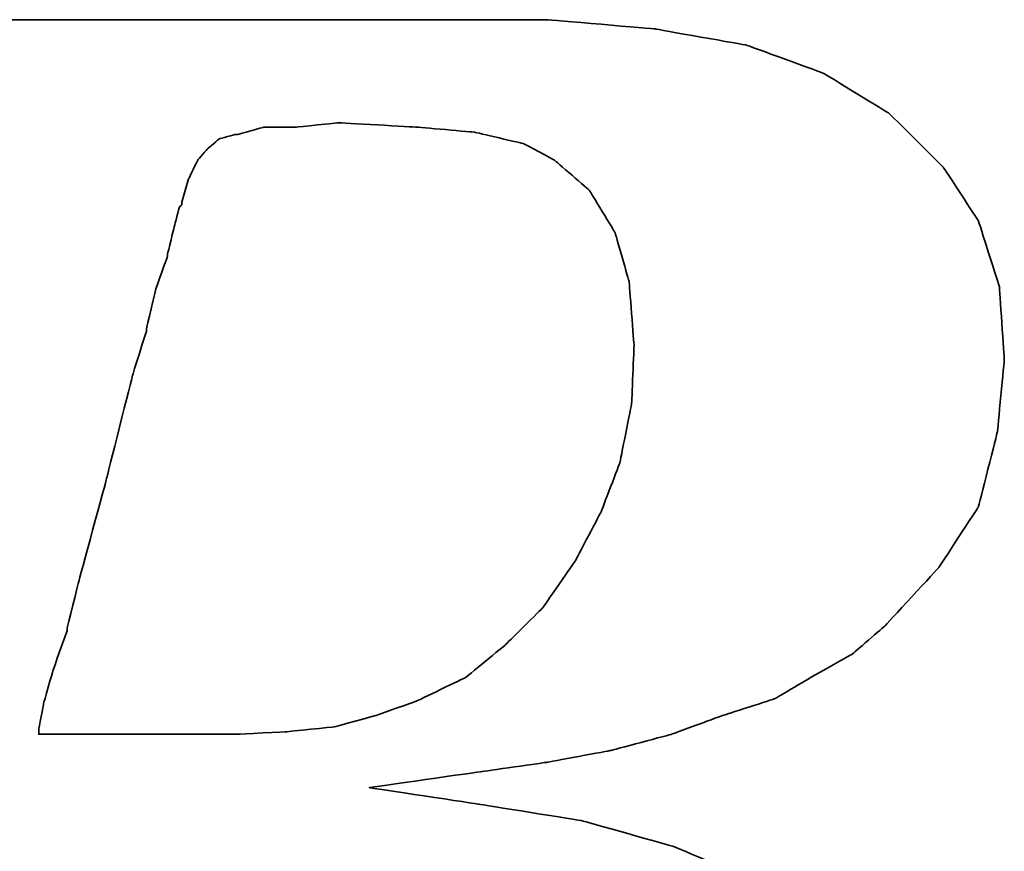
# Model space of a CAD drawing. Header units: millimetres. Extents: x 399 to 568, y 443 to 549.
# Tile 33 of 49: x 533 to 533.949, y 507.042 to 507.844. Entities that reach past the tile are written whole.
import ezdxf

# ---------------------------------------------------------------- set-up
doc = ezdxf.new("R2010")
doc.units = ezdxf.units.MM
doc.header["$LTSCALE"] = 0.1
doc.layers.add('DIM', color=4, linetype='CONTINUOUS')
doc.layers.add('layer 1', color=7, linetype='CONTINUOUS')

# ---------------------------------------------------------------- blocks, each defined once
blk = doc.blocks.new('TBI MOTION logo(完整正式版)')
at = {"layer": 'layer 1', "color": 22, "lineweight": 35}
for points, knots in [([(-64.65375, -6.86375), (-64.65375, -6.86375), (-64.84375, -7.29625), (-64.84375, -7.29625), (-64.84375, -7.29625), (-64.84375, -7.29625), (-64.86875, -7.34375), (-64.86875, -7.34375), (-64.86875, -7.34375), (-64.86875, -7.34375), (-64.86875, -7.36875), (-64.86875, -7.36875), (-64.86875, -7.36875), (-64.86875, -7.36875), (-65.15375, -7.65375), (-65.15375, -7.65375), (-65.15375, -7.65375), (-65.15375, -7.65375), (-65.17875, -7.65375), (-65.17875, -7.65375), (-65.17875, -7.65375), (-65.17875, -7.65375), (-65.20375, -7.67875), (-65.20375, -7.67875), (-65.20375, -7.67875), (-65.20375, -7.67875), (-65.58875, -7.87125), (-65.58875, -7.87125), (-65.58875, -7.87125), (-65.58875, -7.87125), (-65.63375, -7.87125), (-65.63375, -7.87125), (-65.63375, -7.87125), (-65.63375, -7.87125), (-65.65875, -7.89375), (-65.65875, -7.89375), (-65.65875, -7.89375), (-65.65875, -7.89375), (-66.09375, -7.94375), (-66.09375, -7.94375), (-66.09375, -7.94375), (-66.09375, -7.94375), (-66.11375, -7.94375), (-66.11375, -7.94375), (-66.11375, -7.94375), (-66.11375, -7.94375), (-66.16375, -7.94375), (-66.16375, -7.94375), (-66.16375, -7.94375), (-66.16375, -7.94375), (-66.30875, -7.94375), (-66.30875, -7.94375), (-66.30875, -7.94375), (-66.30875, -7.94375), (-66.69375, -7.94375), (-66.69375, -7.94375), (-66.69375, -7.94375), (-66.69375, -7.94375), (-67.07375, -7.94375), (-67.07375, -7.94375), (-67.07375, -7.94375), (-67.07375, -7.94375), (-67.12375, -7.94375), (-67.12375, -7.94375), (-67.12375, -7.94375), (-67.12375, -7.94375), (-67.12375, -7.96625), (-67.12375, -7.96625), (-67.12375, -7.96625), (-67.12375, -7.96625), (-67.14875, -7.99125), (-67.14875, -7.99125), (-67.14875, -7.99125), (-67.14875, -7.99125), (-67.24375, -8.34875), (-67.24375, -8.34875), (-67.24375, -8.34875), (-67.24375, -8.34875), (-67.31375, -8.68625), (-67.31375, -8.68625), (-67.31375, -8.68625), (-67.31375, -8.68625), (-67.26875, -8.68625), (-67.26875, -8.68625), (-67.26875, -8.68625), (-67.26875, -8.68625), (-67.07375, -8.68625), (-67.07375, -8.68625), (-67.07375, -8.68625), (-67.07375, -8.68625), (-66.54875, -8.68625), (-66.54875, -8.68625), (-66.54875, -8.68625), (-66.54875, -8.68625), (-65.82625, -8.68625), (-65.82625, -8.68625), (-65.82625, -8.68625), (-65.82625, -8.68625), (-65.01375, -8.68625), (-65.01375, -8.68625), (-65.01375, -8.68625), (-65.01375, -8.68625), (-64.05375, -8.68625), (-64.05375, -8.68625), (-64.05375, -8.68625), (-64.05375, -8.68625), (-62.08375, -8.68625), (-62.08375, -8.68625), (-62.08375, -8.68625), (-62.08375, -8.68625), (-60.06875, -8.68625), (-60.06875, -8.68625), (-60.06875, -8.68625), (-60.06875, -8.68625), (-59.10875, -8.68625), (-59.10875, -8.68625), (-59.10875, -8.68625), (-59.10875, -8.68625), (-58.29375, -8.68625), (-58.29375, -8.68625), (-58.29375, -8.68625), (-58.29375, -8.68625), (-57.57375, -8.68625), (-57.57375, -8.68625), (-57.57375, -8.68625), (-57.57375, -8.68625), (-57.04875, -8.68625), (-57.04875, -8.68625), (-57.04875, -8.68625), (-57.04875, -8.68625), (-56.85375, -8.68625), (-56.85375, -8.68625), (-56.85375, -8.68625), (-56.85375, -8.68625), (-56.70875, -8.68625), (-56.70875, -8.68625), (-56.70875, -8.68625), (-56.70875, -8.68625), (-56.61375, -8.68625), (-56.61375, -8.68625), (-56.61375, -8.68625), (-56.61375, -8.68625), (-56.56875, -8.68625), (-56.56875, -8.68625), (-56.56875, -8.68625), (-56.56875, -8.68625), (-55.65375, -8.63875), (-55.65375, -8.63875), (-55.65375, -8.63875), (-55.65375, -8.63875), (-54.76875, -8.51875), (-54.76875, -8.51875), (-54.76875, -8.51875), (-54.76875, -8.51875), (-53.90375, -8.30375), (-53.90375, -8.30375), (-53.90375, -8.30375), (-53.90375, -8.30375), (-53.08875, -8.03875), (-53.08875, -8.03875), (-53.08875, -8.03875), (-53.08875, -8.03875), (-52.34375, -7.65375), (-52.34375, -7.65375), (-52.34375, -7.65375), (-52.34375, -7.65375), (-51.69875, -7.29625), (-51.69875, -7.29625), (-51.69875, -7.29625), (-51.69875, -7.29625), (-51.21875, -6.91125), (-51.21875, -6.91125), (-51.21875, -6.91125), (-51.21875, -6.91125), (-50.83375, -6.50375), (-50.83375, -6.50375), (-50.83375, -6.50375), (-50.83375, -6.50375), (-50.44875, -5.94875), (-50.44875, -5.94875), (-50.44875, -5.94875), (-50.44875, -5.94875), (-50.13875, -5.30375), (-50.13875, -5.30375), (-50.13875, -5.30375), (-50.13875, -5.30375), (-49.99375, -4.65375), (-49.99375, -4.65375), (-49.99375, -4.65375), (-49.99375, -4.65375), (-49.92375, -3.98375), (-49.92375, -3.98375), (-49.92375, -3.98375), (-49.92375, -3.98375), (-49.99375, -3.19374), (-49.99375, -3.19374), (-49.99375, -3.19374), (-49.99375, -3.19374), (-50.23374, -2.44874), (-50.23374, -2.44874), (-50.23374, -2.44874), (-50.23374, -2.44874), (-50.59375, -1.87374), (-50.59375, -1.87374), (-50.59375, -1.87374), (-50.59375, -1.87374), (-51.09875, -1.31874), (-51.09875, -1.31874), (-51.09875, -1.31874), (-51.09875, -1.31874), (-51.74375, -0.81875), (-51.74375, -0.81875), (-51.74375, -0.81875), (-51.74375, -0.81875), (-52.53875, -0.48125), (-52.53875, -0.48125), (-52.53875, -0.48125), (-52.53875, -0.48125), (-53.47375, -0.21875), (-53.47375, -0.21875), (-53.47375, -0.21875), (-53.47375, -0.21875), (-54.52875, -0.04874), (-54.52875, -0.04874), (-54.52875, -0.04874), (-54.52875, -0.04874), (-55.65375, 0.12125), (-55.65375, 0.12125), (-55.65375, 0.12125), (-55.65375, 0.12125), (-54.50375, 0.28624), (-54.50375, 0.28624), (-54.50375, 0.28624), (-54.50375, 0.28624), (-53.83375, 0.38124), (-53.83375, 0.38124), (-53.83375, 0.38124), (-53.83375, 0.38124), (-53.18375, 0.50125), (-53.18375, 0.50125), (-53.18375, 0.50125), (-53.18375, 0.50125), (-52.55875, 0.66874), (-52.55875, 0.66874), (-52.55875, 0.66874), (-52.55875, 0.66874), (-52.03375, 0.86124), (-52.03375, 0.86124), (-52.03375, 0.86124), (-52.03375, 0.86124), (-51.50374, 1.03124), (-51.50374, 1.03124), (-51.50374, 1.03124), (-51.50374, 1.03124), (-51.09875, 1.27125), (-51.09875, 1.27125), (-51.09875, 1.27125), (-51.09875, 1.27125), (-50.71375, 1.48624), (-50.71375, 1.48624), (-50.71375, 1.48624), (-50.71375, 1.48624), (-50.37625, 1.77625), (-50.37625, 1.77625), (-50.37625, 1.77625), (-50.37625, 1.77625), (-49.82375, 2.37625), (-49.82375, 2.37625), (-49.82375, 2.37625), (-49.82375, 2.37625), (-49.41875, 2.99625), (-49.41875, 2.99625), (-49.41875, 2.99625), (-49.41875, 2.99625), (-49.22375, 3.76625), (-49.22375, 3.76625), (-49.22375, 3.76625), (-49.22375, 3.76625), (-49.15375, 4.50874), (-49.15375, 4.50874), (-49.15375, 4.50874), (-49.15375, 4.50874), (-49.20375, 5.25125), (-49.20375, 5.25125), (-49.20375, 5.25125), (-49.20375, 5.25125), (-49.41875, 5.92625), (-49.41875, 5.92625), (-49.41875, 5.92625), (-49.41875, 5.92625), (-49.77875, 6.47625), (-49.77875, 6.47625), (-49.77875, 6.47625), (-49.77875, 6.47625), (-50.33125, 7.02624), (-50.33125, 7.02624), (-50.33125, 7.02624), (-50.33125, 7.02624), (-51.00125, 7.43625), (-51.00125, 7.43625), (-51.00125, 7.43625), (-51.00125, 7.43625), (-51.79375, 7.72625), (-51.79375, 7.72625), (-51.79375, 7.72625), (-51.79375, 7.72625), (-52.72875, 7.89124), (-52.72875, 7.89124), (-52.72875, 7.89124), (-52.72875, 7.89124), (-53.83375, 7.98625), (-53.83375, 7.98625), (-53.83375, 7.98625), (-53.83375, 7.98625), (-53.92875, 7.98625), (-53.92875, 7.98625), (-53.92875, 7.98625), (-53.92875, 7.98625), (-54.26375, 7.98625), (-54.26375, 7.98625), (-54.26375, 7.98625), (-54.26375, 7.98625), (-54.74375, 7.98625), (-54.74375, 7.98625), (-54.74375, 7.98625), (-54.74375, 7.98625), (-55.36875, 7.98625), (-55.36875, 7.98625), (-55.36875, 7.98625), (-55.36875, 7.98625), (-56.13375, 7.98625), (-56.13375, 7.98625), (-56.13375, 7.98625), (-56.13375, 7.98625), (-56.94875, 7.98625), (-56.94875, 7.98625), (-56.94875, 7.98625), (-56.94875, 7.98625), (-58.77625, 7.98625), (-58.77625, 7.98625), (-58.77625, 7.98625), (-58.77625, 7.98625), (-60.59875, 7.98625), (-60.59875, 7.98625), (-60.59875, 7.98625), (-60.59875, 7.98625), (-61.41375, 7.98625), (-61.41375, 7.98625), (-61.41375, 7.98625), (-61.41375, 7.98625), (-62.17875, 7.98625), (-62.17875, 7.98625), (-62.17875, 7.98625), (-62.17875, 7.98625), (-62.80375, 7.98625), (-62.80375, 7.98625), (-62.80375, 7.98625), (-62.80375, 7.98625), (-63.30625, 7.98625), (-63.30625, 7.98625), (-63.30625, 7.98625), (-63.30625, 7.98625), (-63.57375, 7.98625), (-63.57375, 7.98625), (-63.57375, 7.98625), (-63.57375, 7.98625), (-63.57375, 7.96375), (-63.57375, 7.96375), (-63.57375, 7.96375), (-63.57375, 7.96375), (-63.59875, 7.94125), (-63.59875, 7.94125), (-63.59875, 7.94125), (-63.59875, 7.94125), (-63.69375, 7.55625), (-63.69375, 7.55625), (-63.69375, 7.55625), (-63.69375, 7.55625), (-63.76375, 7.24624), (-63.76375, 7.24624), (-63.76375, 7.24624), (-63.76375, 7.24624), (-63.23875, 7.24624), (-63.23875, 7.24624), (-63.23875, 7.24624), (-63.23875, 7.24624), (-62.75875, 7.24624), (-62.75875, 7.24624), (-62.75875, 7.24624), (-62.75875, 7.24624), (-62.61125, 7.24624), (-62.61125, 7.24624), (-62.61125, 7.24624), (-62.61125, 7.24624), (-62.56625, 7.24624), (-62.56625, 7.24624), (-62.56625, 7.24624), (-62.56625, 7.24624), (-62.22875, 7.24624), (-62.22875, 7.24624), (-62.22875, 7.24624), (-62.22875, 7.24624), (-62.20375, 7.24624), (-62.20375, 7.24624), (-62.20375, 7.24624), (-62.20375, 7.24624), (-62.17875, 7.21875), (-62.17875, 7.21875), (-62.17875, 7.21875), (-62.17875, 7.21875), (-61.96375, 7.17125), (-61.96375, 7.17125), (-61.96375, 7.17125), (-61.96375, 7.17125), (-61.72375, 7.12624), (-61.72375, 7.12624), (-61.72375, 7.12624), (-61.72375, 7.12624), (-61.70375, 7.12624), (-61.70375, 7.12624), (-61.70375, 7.12624), (-61.70375, 7.12624), (-61.55875, 7.07624), (-61.55875, 7.07624), (-61.55875, 7.07624), (-61.55875, 7.07624), (-61.50875, 7.07624), (-61.50875, 7.07624), (-61.50875, 7.07624), (-61.50875, 7.07624), (-61.48375, 7.02624), (-61.48375, 7.02624), (-61.48375, 7.02624), (-61.48375, 7.02624), (-61.31875, 6.83375), (-61.31875, 6.83375), (-61.31875, 6.83375), (-61.31875, 6.83375), (-61.29375, 6.81125), (-61.29375, 6.81125), (-61.29375, 6.81125), (-61.29375, 6.81125), (-61.29375, 6.78625), (-61.29375, 6.78625), (-61.29375, 6.78625), (-61.29375, 6.78625), (-61.19875, 6.50124), (-61.19875, 6.50124), (-61.19875, 6.50124), (-61.19875, 6.50124), (-61.17375, 6.45124), (-61.17375, 6.45124), (-61.17375, 6.45124), (-61.17375, 6.45124), (-61.19875, 6.40625), (-61.19875, 6.40625), (-61.19875, 6.40625), (-61.19875, 6.40625), (-61.26875, 5.99624), (-61.26875, 5.99624), (-61.26875, 5.99624), (-61.26875, 5.99624), (-61.26875, 5.85125), (-61.26875, 5.85125), (-61.26875, 5.85125), (-61.26875, 5.85125), (-61.26875, 5.82625), (-61.26875, 5.82625), (-61.26875, 5.82625), (-61.26875, 5.82625), (-61.29375, 5.80625), (-61.29375, 5.80625), (-61.29375, 5.80625), (-61.29375, 5.80625), (-61.34125, 5.66125), (-61.34125, 5.66125), (-61.34125, 5.66125), (-61.34125, 5.66125), (-61.41375, 5.44625), (-61.41375, 5.44625), (-61.41375, 5.44625), (-61.41375, 5.44625), (-61.48375, 5.15625), (-61.48375, 5.15625), (-61.48375, 5.15625), (-61.48375, 5.15625), (-61.58375, 4.82124), (-61.58375, 4.82124), (-61.58375, 4.82124), (-61.58375, 4.82124), (-61.79875, 4.00375), (-61.79875, 4.00375), (-61.79875, 4.00375), (-61.79875, 4.00375), (-62.05875, 2.99625), (-62.05875, 2.99625), (-62.05875, 2.99625), (-62.05875, 2.99625), (-62.34875, 1.91625), (-62.34875, 1.91625), (-62.34875, 1.91625), (-62.34875, 1.91625), (-62.97375, -0.41124), (-62.97375, -0.41124), (-62.97375, -0.41124), (-62.97375, -0.41124), (-63.59875, -2.75875), (-63.59875, -2.75875), (-63.59875, -2.75875), (-63.59875, -2.75875), (-63.88375, -3.86374), (-63.88375, -3.86374), (-63.88375, -3.86374), (-63.88375, -3.86374), (-64.14875, -4.82374), (-64.14875, -4.82374), (-64.14875, -4.82374), (-64.14875, -4.82374), (-64.36375, -5.64125), (-64.36375, -5.64125), (-64.36375, -5.64125), (-64.36375, -5.64125), (-64.43625, -5.97625), (-64.43625, -5.97625), (-64.43625, -5.97625), (-64.43625, -5.97625), (-64.50875, -6.28625), (-64.50875, -6.28625), (-64.50875, -6.28625), (-64.50875, -6.28625), (-64.50875, -6.30875), (-64.50875, -6.30875), (-64.50875, -6.30875), (-64.50875, -6.30875), (-64.57875, -6.50375), (-64.57875, -6.50375), (-64.57875, -6.50375), (-64.57875, -6.50375), (-64.62875, -6.69625), (-64.62875, -6.69625), (-64.62875, -6.69625), (-64.62875, -6.69625), (-64.62875, -6.76875), (-64.62875, -6.76875), (-64.62875, -6.76875), (-64.62875, -6.76875), (-64.62875, -6.81375), (-64.62875, -6.81375), (-64.62875, -6.81375), (-64.62875, -6.81375), (-64.62875, -6.83875), (-64.62875, -6.83875), (-64.62875, -6.83875), (-64.62875, -6.83875), (-64.65375, -6.86375), (-64.65375, -6.86375)], [0, 0, 0, 0, 0.00719424, 0.00719424, 0.00719424, 0.00719425, 0.01438849, 0.01438849, 0.01438849, 0.0143885, 0.02158273, 0.02158273, 0.02158273, 0.02158274, 0.02877698, 0.02877698, 0.02877698, 0.02877699, 0.03597122, 0.03597122, 0.03597122, 0.03597123, 0.04316547, 0.04316547, 0.04316547, 0.04316548, 0.05035971, 0.05035971, 0.05035971, 0.05035972, 0.05755396, 0.05755396, 0.05755396, 0.05755397, 0.0647482, 0.0647482, 0.0647482, 0.06474821, 0.07194245, 0.07194245, 0.07194245, 0.07194246, 0.07913669, 0.07913669, 0.07913669, 0.0791367, 0.08633094, 0.08633094, 0.08633094, 0.08633095, 0.09352518, 0.09352518, 0.09352518, 0.09352519, 0.10071942, 0.10071942, 0.10071942, 0.10071943, 0.10791367, 0.10791367, 0.10791367, 0.10791368, 0.11510791, 0.11510791, 0.11510791, 0.11510792, 0.12230216, 0.12230216, 0.12230216, 0.12230217, 0.1294964, 0.1294964, 0.1294964, 0.12949641, 0.13669065, 0.13669065, 0.13669065, 0.13669066, 0.14388489, 0.14388489, 0.14388489, 0.1438849, 0.15107914, 0.15107914, 0.15107914, 0.15107915, 0.15827338, 0.15827338, 0.15827338, 0.15827339, 0.16546763, 0.16546763, 0.16546763, 0.16546764, 0.17266187, 0.17266187, 0.17266187, 0.17266188, 0.17985612, 0.17985612, 0.17985612, 0.17985613, 0.18705036, 0.18705036, 0.18705036, 0.18705037, 0.1942446, 0.1942446, 0.1942446, 0.19424461, 0.20143885, 0.20143885, 0.20143885, 0.20143886, 0.20863309, 0.20863309, 0.20863309, 0.2086331, 0.21582734, 0.21582734, 0.21582734, 0.21582735, 0.22302158, 0.22302158, 0.22302158, 0.22302159, 0.23021583, 0.23021583, 0.23021583, 0.23021584, 0.23741007, 0.23741007, 0.23741007, 0.23741008, 0.24460432, 0.24460432, 0.24460432, 0.24460433, 0.25179856, 0.25179856, 0.25179856, 0.25179857, 0.25899281, 0.25899281, 0.25899281, 0.25899282, 0.26618705, 0.26618705, 0.26618705, 0.26618706, 0.27338129, 0.27338129, 0.27338129, 0.2733813, 0.28057554, 0.28057554, 0.28057554, 0.28057555, 0.28776978, 0.28776978, 0.28776978, 0.28776979, 0.29496403, 0.29496403, 0.29496403, 0.29496404, 0.30215827, 0.30215827, 0.30215827, 0.30215828, 0.30935252, 0.30935252, 0.30935252, 0.30935253, 0.31654676, 0.31654676, 0.31654676, 0.31654677, 0.32374101, 0.32374101, 0.32374101, 0.32374102, 0.33093525, 0.33093525, 0.33093525, 0.33093526, 0.3381295, 0.3381295, 0.3381295, 0.33812951, 0.34532374, 0.34532374, 0.34532374, 0.34532375, 0.35251799, 0.35251799, 0.35251799, 0.352518, 0.35971223, 0.35971223, 0.35971223, 0.35971224, 0.36690647, 0.36690647, 0.36690647, 0.36690648, 0.37410072, 0.37410072, 0.37410072, 0.37410073, 0.38129496, 0.38129496, 0.38129496, 0.38129497, 0.38848921, 0.38848921, 0.38848921, 0.38848922, 0.39568345, 0.39568345, 0.39568345, 0.39568346, 0.4028777, 0.4028777, 0.4028777, 0.40287771, 0.41007194, 0.41007194, 0.41007194, 0.41007195, 0.41726619, 0.41726619, 0.41726619, 0.4172662, 0.42446043, 0.42446043, 0.42446043, 0.42446044, 0.43165468, 0.43165468, 0.43165468, 0.43165469, 0.43884892, 0.43884892, 0.43884892, 0.43884893, 0.44604317, 0.44604317, 0.44604317, 0.44604318, 0.45323741, 0.45323741, 0.45323741, 0.45323742, 0.46043165, 0.46043165, 0.46043165, 0.46043166, 0.4676259, 0.4676259, 0.4676259, 0.46762591, 0.47482014, 0.47482014, 0.47482014, 0.47482015, 0.48201439, 0.48201439, 0.48201439, 0.4820144, 0.48920863, 0.48920863, 0.48920863, 0.48920864, 0.49640288, 0.49640288, 0.49640288, 0.49640289, 0.50359712, 0.50359712, 0.50359712, 0.50359713, 0.51079137, 0.51079137, 0.51079137, 0.51079138, 0.51798561, 0.51798561, 0.51798561, 0.51798562, 0.52517986, 0.52517986, 0.52517986, 0.52517987, 0.5323741, 0.5323741, 0.5323741, 0.53237411, 0.53956835, 0.53956835, 0.53956835, 0.53956836, 0.54676259, 0.54676259, 0.54676259, 0.5467626, 0.55395683, 0.55395683, 0.55395683, 0.55395684, 0.56115108, 0.56115108, 0.56115108, 0.56115109, 0.56834532, 0.56834532, 0.56834532, 0.56834533, 0.57553957, 0.57553957, 0.57553957, 0.57553958, 0.58273381, 0.58273381, 0.58273381, 0.58273382, 0.58992806, 0.58992806, 0.58992806, 0.58992807, 0.5971223, 0.5971223, 0.5971223, 0.59712231, 0.60431655, 0.60431655, 0.60431655, 0.60431656, 0.61151079, 0.61151079, 0.61151079, 0.6115108, 0.61870504, 0.61870504, 0.61870504, 0.61870505, 0.62589928, 0.62589928, 0.62589928, 0.62589929, 0.63309353, 0.63309353, 0.63309353, 0.63309354, 0.64028777, 0.64028777, 0.64028777, 0.64028778, 0.64748201, 0.64748201, 0.64748201, 0.64748202, 0.65467626, 0.65467626, 0.65467626, 0.65467627, 0.6618705, 0.6618705, 0.6618705, 0.66187051, 0.66906475, 0.66906475, 0.66906475, 0.66906476, 0.67625899, 0.67625899, 0.67625899, 0.676259, 0.68345324, 0.68345324, 0.68345324, 0.68345325, 0.69064748, 0.69064748, 0.69064748, 0.69064749, 0.69784173, 0.69784173, 0.69784173, 0.69784174, 0.70503597, 0.70503597, 0.70503597, 0.70503598, 0.71223022, 0.71223022, 0.71223022, 0.71223023, 0.71942446, 0.71942446, 0.71942446, 0.71942447, 0.72661871, 0.72661871, 0.72661871, 0.72661872, 0.73381295, 0.73381295, 0.73381295, 0.73381296, 0.74100719, 0.74100719, 0.74100719, 0.7410072, 0.74820144, 0.74820144, 0.74820144, 0.74820145, 0.75539568, 0.75539568, 0.75539568, 0.75539569, 0.76258993, 0.76258993, 0.76258993, 0.76258994, 0.76978417, 0.76978417, 0.76978417, 0.76978418, 0.77697842, 0.77697842, 0.77697842, 0.77697843, 0.78417266, 0.78417266, 0.78417266, 0.78417267, 0.79136691, 0.79136691, 0.79136691, 0.79136692, 0.79856115, 0.79856115, 0.79856115, 0.79856116, 0.8057554, 0.8057554, 0.8057554, 0.80575541, 0.81294964, 0.81294964, 0.81294964, 0.81294965, 0.82014388, 0.82014388, 0.82014388, 0.82014389, 0.82733813, 0.82733813, 0.82733813, 0.82733814, 0.83453237, 0.83453237, 0.83453237, 0.83453238, 0.84172662, 0.84172662, 0.84172662, 0.84172663, 0.84892086, 0.84892086, 0.84892086, 0.84892087, 0.85611511, 0.85611511, 0.85611511, 0.85611512, 0.86330935, 0.86330935, 0.86330935, 0.86330936, 0.8705036, 0.8705036, 0.8705036, 0.87050361, 0.87769784, 0.87769784, 0.87769784, 0.87769785, 0.88489209, 0.88489209, 0.88489209, 0.8848921, 0.89208633, 0.89208633, 0.89208633, 0.89208634, 0.89928058, 0.89928058, 0.89928058, 0.89928059, 0.90647482, 0.90647482, 0.90647482, 0.90647483, 0.91366906, 0.91366906, 0.91366906, 0.91366907, 0.92086331, 0.92086331, 0.92086331, 0.92086332, 0.92805755, 0.92805755, 0.92805755, 0.92805756, 0.9352518, 0.9352518, 0.9352518, 0.93525181, 0.94244604, 0.94244604, 0.94244604, 0.94244605, 0.94964029, 0.94964029, 0.94964029, 0.9496403, 0.95683453, 0.95683453, 0.95683453, 0.95683454, 0.96402878, 0.96402878, 0.96402878, 0.96402879, 0.97122302, 0.97122302, 0.97122302, 0.97122303, 0.97841727, 0.97841727, 0.97841727, 0.97841728, 0.98561151, 0.98561151, 0.98561151, 0.98561152, 0.99280576, 0.99280576, 0.99280576, 0.99280577, 1, 1, 1, 1]), ([(-57.50375, 6.35625), (-57.50375, 6.35625), (-57.57375, 6.11625), (-57.57375, 6.11625), (-57.57375, 6.11625), (-57.57375, 6.11625), (-57.57375, 6.09125), (-57.57375, 6.09125), (-57.57375, 6.09125), (-57.57375, 6.09125), (-57.59875, 6.06625), (-57.59875, 6.06625), (-57.59875, 6.06625), (-57.59875, 6.06625), (-57.64875, 5.87625), (-57.64875, 5.87625), (-57.64875, 5.87625), (-57.64875, 5.87625), (-57.71875, 5.58875), (-57.71875, 5.58875), (-57.71875, 5.58875), (-57.71875, 5.58875), (-57.71875, 5.56625), (-57.71875, 5.56625), (-57.71875, 5.56625), (-57.71875, 5.56625), (-57.83875, 5.23125), (-57.83875, 5.23125), (-57.83875, 5.23125), (-57.83875, 5.23125), (-57.93625, 4.82124), (-57.93625, 4.82124), (-57.93625, 4.82124), (-57.93625, 4.82124), (-57.93625, 4.79624), (-57.93625, 4.79624), (-57.93625, 4.79624), (-57.93625, 4.79624), (-58.07875, 4.34125), (-58.07875, 4.34125), (-58.07875, 4.34125), (-58.07875, 4.34125), (-58.34375, 3.28625), (-58.34375, 3.28625), (-58.34375, 3.28625), (-58.34375, 3.28625), (-58.62875, 2.23124), (-58.62875, 2.23124), (-58.62875, 2.23124), (-58.62875, 2.23124), (-58.74875, 1.75125), (-58.74875, 1.75125), (-58.74875, 1.75125), (-58.74875, 1.75125), (-58.74875, 1.72625), (-58.74875, 1.72625), (-58.74875, 1.72625), (-58.74875, 1.72625), (-58.89375, 1.31625), (-58.89375, 1.31625), (-58.89375, 1.31625), (-58.89375, 1.31625), (-58.98875, 0.98124), (-58.98875, 0.98124), (-58.98875, 0.98124), (-58.98875, 0.98124), (-59.03875, 0.71625), (-59.03875, 0.71625), (-59.03875, 0.71625), (-59.03875, 0.71625), (-59.03875, 0.66874), (-59.03875, 0.66874), (-59.03875, 0.66874), (-59.03875, 0.66874), (-58.91875, 0.66874), (-58.91875, 0.66874), (-58.91875, 0.66874), (-58.91875, 0.66874), (-58.53375, 0.66874), (-58.53375, 0.66874), (-58.53375, 0.66874), (-58.53375, 0.66874), (-58.10375, 0.66874), (-58.10375, 0.66874), (-58.10375, 0.66874), (-58.10375, 0.66874), (-57.66875, 0.66874), (-57.66875, 0.66874), (-57.66875, 0.66874), (-57.66875, 0.66874), (-57.33375, 0.66874), (-57.33375, 0.66874), (-57.33375, 0.66874), (-57.33375, 0.66874), (-57.09375, 0.66874), (-57.09375, 0.66874), (-57.09375, 0.66874), (-57.09375, 0.66874), (-56.99875, 0.66874), (-56.99875, 0.66874), (-56.99875, 0.66874), (-56.99875, 0.66874), (-56.49375, 0.69374), (-56.49375, 0.69374), (-56.49375, 0.69374), (-56.49375, 0.69374), (-56.01375, 0.74374), (-56.01375, 0.74374), (-56.01375, 0.74374), (-56.01375, 0.74374), (-55.58375, 0.86124), (-55.58375, 0.86124), (-55.58375, 0.86124), (-55.58375, 0.86124), (-55.17375, 1.00624), (-55.17375, 1.00624), (-55.17375, 1.00624), (-55.17375, 1.00624), (-54.67375, 1.24625), (-54.67375, 1.24625), (-54.67375, 1.24625), (-54.67375, 1.24625), (-54.26375, 1.58124), (-54.26375, 1.58124), (-54.26375, 1.58124), (-54.26375, 1.58124), (-53.87875, 1.96374), (-53.87875, 1.96374), (-53.87875, 1.96374), (-53.87875, 1.96374), (-53.54375, 2.44625), (-53.54375, 2.44625), (-53.54375, 2.44625), (-53.54375, 2.44625), (-53.27875, 2.95125), (-53.27875, 2.95125), (-53.27875, 2.95125), (-53.27875, 2.95125), (-53.08875, 3.45124), (-53.08875, 3.45124), (-53.08875, 3.45124), (-53.08875, 3.45124), (-52.96875, 4.05124), (-52.96875, 4.05124), (-52.96875, 4.05124), (-52.96875, 4.05124), (-52.94375, 4.65125), (-52.94375, 4.65125), (-52.94375, 4.65125), (-52.94375, 4.65125), (-52.99375, 5.30125), (-52.99375, 5.30125), (-52.99375, 5.30125), (-52.99375, 5.30125), (-53.13875, 5.80625), (-53.13875, 5.80625), (-53.13875, 5.80625), (-53.13875, 5.80625), (-53.39875, 6.23625), (-53.39875, 6.23625), (-53.39875, 6.23625), (-53.39875, 6.23625), (-53.75875, 6.54875), (-53.75875, 6.54875), (-53.75875, 6.54875), (-53.75875, 6.54875), (-54.07375, 6.71625), (-54.07375, 6.71625), (-54.07375, 6.71625), (-54.07375, 6.71625), (-54.57375, 6.83375), (-54.57375, 6.83375), (-54.57375, 6.83375), (-54.57375, 6.83375), (-55.17375, 6.88625), (-55.17375, 6.88625), (-55.17375, 6.88625), (-55.17375, 6.88625), (-55.96875, 6.93125), (-55.96875, 6.93125), (-55.96875, 6.93125), (-55.96875, 6.93125), (-56.39875, 6.88625), (-56.39875, 6.88625), (-56.39875, 6.88625), (-56.39875, 6.88625), (-56.42125, 6.88625), (-56.42125, 6.88625), (-56.42125, 6.88625), (-56.42125, 6.88625), (-56.73375, 6.88625), (-56.73375, 6.88625), (-56.73375, 6.88625), (-56.73375, 6.88625), (-56.99875, 6.81125), (-56.99875, 6.81125), (-56.99875, 6.81125), (-56.99875, 6.81125), (-57.02375, 6.81125), (-57.02375, 6.81125), (-57.02375, 6.81125), (-57.02375, 6.81125), (-57.18875, 6.76625), (-57.18875, 6.76625), (-57.18875, 6.76625), (-57.18875, 6.76625), (-57.30875, 6.66625), (-57.30875, 6.66625), (-57.30875, 6.66625), (-57.30875, 6.66625), (-57.40875, 6.54875), (-57.40875, 6.54875), (-57.40875, 6.54875), (-57.40875, 6.54875), (-57.50375, 6.35625), (-57.50375, 6.35625)], [0, 0, 0, 0, 0.01851852, 0.01851852, 0.01851852, 0.01851853, 0.03703704, 0.03703704, 0.03703704, 0.03703705, 0.05555556, 0.05555556, 0.05555556, 0.05555557, 0.07407407, 0.07407407, 0.07407407, 0.07407408, 0.09259259, 0.09259259, 0.09259259, 0.0925926, 0.11111111, 0.11111111, 0.11111111, 0.11111112, 0.12962963, 0.12962963, 0.12962963, 0.12962964, 0.14814815, 0.14814815, 0.14814815, 0.14814816, 0.16666667, 0.16666667, 0.16666667, 0.16666668, 0.18518519, 0.18518519, 0.18518519, 0.1851852, 0.2037037, 0.2037037, 0.2037037, 0.20370371, 0.22222222, 0.22222222, 0.22222222, 0.22222223, 0.24074074, 0.24074074, 0.24074074, 0.24074075, 0.25925926, 0.25925926, 0.25925926, 0.25925927, 0.27777778, 0.27777778, 0.27777778, 0.27777779, 0.2962963, 0.2962963, 0.2962963, 0.29629631, 0.31481481, 0.31481481, 0.31481481, 0.31481482, 0.33333333, 0.33333333, 0.33333333, 0.33333334, 0.35185185, 0.35185185, 0.35185185, 0.35185186, 0.37037037, 0.37037037, 0.37037037, 0.37037038, 0.38888889, 0.38888889, 0.38888889, 0.3888889, 0.40740741, 0.40740741, 0.40740741, 0.40740742, 0.42592593, 0.42592593, 0.42592593, 0.42592594, 0.44444444, 0.44444444, 0.44444444, 0.44444445, 0.46296296, 0.46296296, 0.46296296, 0.46296297, 0.48148148, 0.48148148, 0.48148148, 0.48148149, 0.5, 0.5, 0.5, 0.50000001, 0.51851852, 0.51851852, 0.51851852, 0.51851853, 0.53703704, 0.53703704, 0.53703704, 0.53703705, 0.55555556, 0.55555556, 0.55555556, 0.55555557, 0.57407407, 0.57407407, 0.57407407, 0.57407408, 0.59259259, 0.59259259, 0.59259259, 0.5925926, 0.61111111, 0.61111111, 0.61111111, 0.61111112, 0.62962963, 0.62962963, 0.62962963, 0.62962964, 0.64814815, 0.64814815, 0.64814815, 0.64814816, 0.66666667, 0.66666667, 0.66666667, 0.66666668, 0.68518519, 0.68518519, 0.68518519, 0.6851852, 0.7037037, 0.7037037, 0.7037037, 0.70370371, 0.72222222, 0.72222222, 0.72222222, 0.72222223, 0.74074074, 0.74074074, 0.74074074, 0.74074075, 0.75925926, 0.75925926, 0.75925926, 0.75925927, 0.77777778, 0.77777778, 0.77777778, 0.77777779, 0.7962963, 0.7962963, 0.7962963, 0.79629631, 0.81481481, 0.81481481, 0.81481481, 0.81481482, 0.83333333, 0.83333333, 0.83333333, 0.83333334, 0.85185185, 0.85185185, 0.85185185, 0.85185186, 0.87037037, 0.87037037, 0.87037037, 0.87037038, 0.88888889, 0.88888889, 0.88888889, 0.8888889, 0.90740741, 0.90740741, 0.90740741, 0.90740742, 0.92592593, 0.92592593, 0.92592593, 0.92592594, 0.94444444, 0.94444444, 0.94444444, 0.94444445, 0.96296296, 0.96296296, 0.96296296, 0.96296297, 0.98148148, 0.98148148, 0.98148148, 0.98148149, 1, 1, 1, 1])]:
    blk.add_open_spline(points, degree=3, knots=knots, dxfattribs=at)

msp = doc.modelspace()

# ---------------------------------------------------------------- block references
at = {"layer": 'DIM', "color": 7, "xscale": 0.09415402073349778, "yscale": 0.09415402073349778, "zscale": 0.09415402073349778}
msp.add_blockref('TBI MOTION logo(完整正式版)', (538.57677, 507.09236), dxfattribs=at)

doc.saveas('drawing.dxf')
